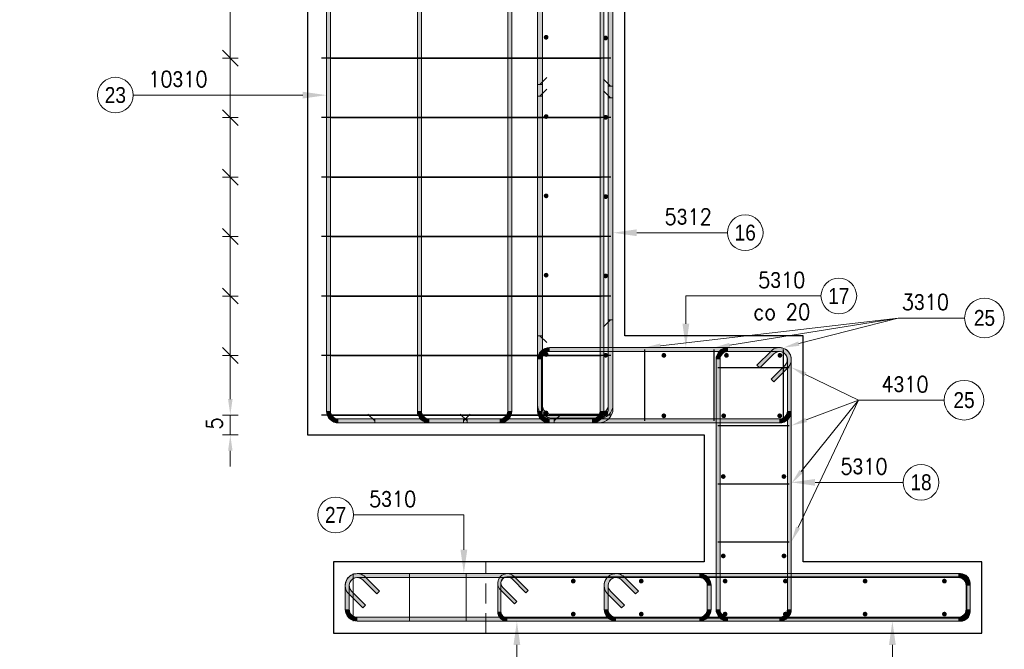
# Model space of a CAD drawing. Extents: x 72518 to 104580, y -134755 to -121361.
# Tile 32 of 47: x 91704 to 94187, y -126902 to -125314. Entities that reach past the tile are written whole.
import ezdxf

# ---------------------------------------------------------------- set-up
doc = ezdxf.new("R2010")
doc.units = 0
doc.header["$LTSCALE"] = 5
doc.header["$MEASUREMENT"] = 0
doc.linetypes.add('DASHED', pattern=[0.75, 0.5, -0.25])
for name, color, linetype, lineweight in [('AutoCAD_Structural_Detailing_deskowanie', 2, 'Continuous', 30), ('AutoCAD_Structural_Detailing_kształt pręta', 7, 'Continuous', 13), ('AutoCAD_Structural_Detailing_opis kształtu pręta', 7, 'Continuous', 13), ('AutoCAD_Structural_Detailing_opis rozkładu', 7, 'Continuous', 13), ('AutoCAD_Structural_Detailing_pręty punktowe', 7, 'Continuous', 40), ('AutoCAD_Structural_Detailing_rozkład pręta', 7, 'Continuous', 40), ('PS_DIM', 4, 'Continuous', 13), ('PS_SOLID', 7, 'Continuous', 20)]:
    doc.layers.add(name, color=color, linetype=linetype, lineweight=lineweight)
doc.styles.add('r-gil', font='GIL_____.TTF', dxfattribs={"width": 0.9})
doc.styles.add('r-simplex', font='simplex.shx', dxfattribs={"width": 0.9})

msp = doc.modelspace()

# ---------------------------------------------------------------- hatches: boundary and pattern name
at = {"layer": 'AutoCAD_Structural_Detailing_kształt pręta'}
for points in [[(92478, -123671.15), (92488, -123671.15), (92488, -126301.15), (92478, -126301.15)], [(92707.21, -123671.15), (92717.21, -123671.15), (92717.21, -126301.15), (92707.21, -126301.15)], [(92935.03, -123671.15), (92945.03, -123671.15), (92945.03, -126301.15), (92935.03, -126301.15)], [(93167.64, -123671.15), (93177.64, -123671.15), (93177.64, -126301.15), (93167.64, -126301.15)], [(93200.3, -126071.15), (93188.3, -126071.15), (93188.3, -123781.15), (93200.3, -123781.15)], [(93022.3, -126111.15), (93010.3, -126111.15), (93010.3, -123861.15), (93022.3, -123861.15)], [(93022.3, -126295.15), (93010.3, -126295.15), (93010.3, -125477.26), (93022.3, -125477.26)], [(93188.3, -125481.47), (93200.3, -125481.47), (93200.3, -126295.15), (93188.3, -126295.15)], [(93022.3, -126285.15), (93010.3, -126285.15), (93010.3, -125507.26), (93022.3, -125507.26)], [(93188.3, -125511.47), (93200.3, -125511.47), (93200.3, -126285.15), (93188.3, -126285.15)], [(93620.05, -126141.15), (93620.05, -126151.15), (93040.3, -126151.15), (93040.3, -126141.15)], [(93620.05, -126141.15), (93620.05, -126151.15), (93490.3, -126151.15), (93490.3, -126141.15)], [(93598.84, -126149.94), (93605.91, -126157.01), (93570.55, -126192.36), (93563.48, -126185.29)], [(93598.84, -126149.94), (93605.91, -126157.01), (93570.55, -126192.36), (93563.48, -126185.29)], [(93010.3, -126171.15), (93020.3, -126171.15), (93020.3, -126301.15), (93010.3, -126301.15)], [(93460.3, -126171.15), (93470.3, -126171.15), (93470.3, -126801.15), (93460.3, -126801.15)], [(93650.05, -126301.15), (93640.05, -126301.15), (93640.05, -126171.15), (93650.05, -126171.15)], [(93650.05, -126801.15), (93640.05, -126801.15), (93640.05, -126171.15), (93650.05, -126171.15)], [(93605.91, -126227.72), (93598.84, -126220.65), (93634.19, -126185.29), (93641.26, -126192.36)], [(93605.91, -126227.72), (93598.84, -126220.65), (93634.19, -126185.29), (93641.26, -126192.36)], [(92508, -126331.15), (92508, -126321.15), (92823, -126321.15), (92823, -126331.15)], [(92915.03, -126321.15), (92915.03, -126331.15), (92600.03, -126331.15), (92600.03, -126321.15)], [(92737.21, -126331.15), (92737.21, -126321.15), (93052.21, -126321.15), (93052.21, -126331.15)], [(93147.64, -126321.15), (93147.64, -126331.15), (92832.64, -126331.15), (92832.64, -126321.15)], [(93040.3, -126331.15), (93040.3, -126321.15), (93620.05, -126321.15), (93620.05, -126331.15)], [(93164.3, -126309.15), (93164.3, -126321.15), (93046.3, -126321.15), (93046.3, -126309.15)], [(93164.3, -126319.15), (93164.3, -126331.15), (93046.3, -126331.15), (93046.3, -126319.15)], [(92555.3, -126721.15), (92555.3, -126711.15), (93418.05, -126711.15), (93418.05, -126721.15)], [(92569.44, -126727.01), (92576.51, -126719.94), (92611.87, -126755.29), (92604.8, -126762.36)], [(92933.8, -126719.15), (92933.8, -126711.15), (94076.8, -126711.15), (94076.8, -126719.15)], [(92945.11, -126723.84), (92950.77, -126718.18), (92986.13, -126753.54), (92980.47, -126759.19)], [(93208.05, -126721.15), (93208.05, -126711.15), (94070.8, -126711.15), (94070.8, -126721.15)], [(93222.19, -126727.01), (93229.26, -126719.94), (93264.62, -126755.29), (93257.55, -126762.36)], [(92535.3, -126801.15), (92525.3, -126801.15), (92525.3, -126741.15), (92535.3, -126741.15)], [(92917.8, -126807.15), (92909.8, -126807.15), (92909.8, -126735.15), (92917.8, -126735.15)], [(92957.84, -126781.82), (92952.18, -126787.48), (92916.83, -126752.12), (92922.49, -126746.46)], [(93188.05, -126801.15), (93178.05, -126801.15), (93178.05, -126741.15), (93188.05, -126741.15)], [(93438.05, -126741.15), (93448.05, -126741.15), (93448.05, -126801.15), (93438.05, -126801.15)], [(94090.8, -126741.15), (94100.8, -126741.15), (94100.8, -126801.15), (94090.8, -126801.15)], [(94092.8, -126735.15), (94100.8, -126735.15), (94100.8, -126807.15), (94092.8, -126807.15)], [(92576.51, -126790.65), (92569.44, -126797.72), (92534.09, -126762.36), (92541.16, -126755.29)], [(93229.26, -126790.65), (93222.19, -126797.72), (93186.84, -126762.36), (93193.91, -126755.29)], [(93418.05, -126821.15), (93418.05, -126831.15), (92555.3, -126831.15), (92555.3, -126821.15)], [(94076.8, -126823.15), (94076.8, -126831.15), (92933.8, -126831.15), (92933.8, -126823.15)], [(94070.8, -126821.15), (94070.8, -126831.15), (93208.05, -126831.15), (93208.05, -126821.15)], [(93490.3, -126831.15), (93490.3, -126821.15), (93620.05, -126821.15), (93620.05, -126831.15)]]:
    msp.add_hatch(color=161, dxfattribs=at).paths.add_polyline_path(points, flags=0)
h = msp.add_hatch(color=161, dxfattribs=at)
edge = h.paths.add_edge_path(flags=0)
edge.add_line((93040.3, -126141.15), (93040.3, -126151.15))
edge.add_arc((93040.3, -126171.15), 20, 90, 180)
edge.add_line((93020.3, -126171.15), (93010.3, -126171.15))
edge.add_arc((93040.3, -126171.15), 30, 450, 540, ccw=False)
h = msp.add_hatch(color=161, dxfattribs=at)
edge = h.paths.add_edge_path(flags=0)
edge.add_line((93490.3, -126141.15), (93490.3, -126151.15))
edge.add_arc((93490.3, -126171.15), 20, 90, 180)
edge.add_line((93470.3, -126171.15), (93460.3, -126171.15))
edge.add_arc((93490.3, -126171.15), 30, 450, 540, ccw=False)
h = msp.add_hatch(color=161, dxfattribs=at)
edge = h.paths.add_edge_path(flags=0)
edge.add_line((93650.05, -126171.15), (93640.05, -126171.15))
edge.add_arc((93620.05, -126171.15), 20, 0, 135)
edge.add_line((93605.91, -126157.01), (93598.84, -126149.94))
edge.add_arc((93620.05, -126171.15), 30, 360, 495, ccw=False)
h = msp.add_hatch(color=161, dxfattribs=at)
edge = h.paths.add_edge_path(flags=0)
edge.add_line((93650.05, -126171.15), (93640.05, -126171.15))
edge.add_arc((93620.05, -126171.15), 20, 0, 135)
edge.add_line((93605.91, -126157.01), (93598.84, -126149.94))
edge.add_arc((93620.05, -126171.15), 30, 360, 495, ccw=False)
h = msp.add_hatch(color=161, dxfattribs=at)
edge = h.paths.add_edge_path(flags=0)
edge.add_line((93641.26, -126192.36), (93634.19, -126185.29))
edge.add_arc((93620.05, -126171.15), 20, -45, 90)
edge.add_line((93620.05, -126151.15), (93620.05, -126141.15))
edge.add_arc((93620.05, -126171.15), 30, 315, 450, ccw=False)
h = msp.add_hatch(color=161, dxfattribs=at)
edge = h.paths.add_edge_path(flags=0)
edge.add_line((93641.26, -126192.36), (93634.19, -126185.29))
edge.add_arc((93620.05, -126171.15), 20, -45, 90)
edge.add_line((93620.05, -126151.15), (93620.05, -126141.15))
edge.add_arc((93620.05, -126171.15), 30, 315, 450, ccw=False)
h = msp.add_hatch(color=161, dxfattribs=at)
edge = h.paths.add_edge_path(flags=0)
edge.add_line((92478, -126301.15), (92488, -126301.15))
edge.add_arc((92508, -126301.15), 20, 180, 270)
edge.add_line((92508, -126321.15), (92508, -126331.15))
edge.add_arc((92508, -126301.15), 30, 540, 630, ccw=False)
h = msp.add_hatch(color=161, dxfattribs=at)
edge = h.paths.add_edge_path(flags=0)
edge.add_line((92707.21, -126301.15), (92717.21, -126301.15))
edge.add_arc((92737.21, -126301.15), 20, 180, 270)
edge.add_line((92737.21, -126321.15), (92737.21, -126331.15))
edge.add_arc((92737.21, -126301.15), 30, 540, 630, ccw=False)
h = msp.add_hatch(color=161, dxfattribs=at)
edge = h.paths.add_edge_path(flags=0)
edge.add_line((92915.03, -126331.15), (92915.03, -126321.15))
edge.add_arc((92915.03, -126301.15), 20, -90, 0)
edge.add_line((92935.03, -126301.15), (92945.03, -126301.15))
edge.add_arc((92915.03, -126301.15), 30, 270, 360, ccw=False)
h = msp.add_hatch(color=161, dxfattribs=at)
edge = h.paths.add_edge_path(flags=0)
edge.add_line((93010.3, -126285.15), (93022.3, -126285.15))
edge.add_arc((93046.3, -126285.15), 24, 180, 270)
edge.add_line((93046.3, -126309.15), (93046.3, -126321.15))
edge.add_arc((93046.3, -126285.15), 36, 540, 630, ccw=False)
h = msp.add_hatch(color=161, dxfattribs=at)
edge = h.paths.add_edge_path(flags=0)
edge.add_line((93010.3, -126295.15), (93022.3, -126295.15))
edge.add_arc((93046.3, -126295.15), 24, 180, 270)
edge.add_line((93046.3, -126319.15), (93046.3, -126331.15))
edge.add_arc((93046.3, -126295.15), 36, 540, 630, ccw=False)
h = msp.add_hatch(color=161, dxfattribs=at)
edge = h.paths.add_edge_path(flags=0)
edge.add_line((93010.3, -126301.15), (93020.3, -126301.15))
edge.add_arc((93040.3, -126301.15), 20, 180, 270)
edge.add_line((93040.3, -126321.15), (93040.3, -126331.15))
edge.add_arc((93040.3, -126301.15), 30, 540, 630, ccw=False)
h = msp.add_hatch(color=161, dxfattribs=at)
edge = h.paths.add_edge_path(flags=0)
edge.add_line((93147.64, -126331.15), (93147.64, -126321.15))
edge.add_arc((93147.64, -126301.15), 20, -90, 0)
edge.add_line((93167.64, -126301.15), (93177.64, -126301.15))
edge.add_arc((93147.64, -126301.15), 30, 270, 360, ccw=False)
h = msp.add_hatch(color=161, dxfattribs=at)
edge = h.paths.add_edge_path(flags=0)
edge.add_line((93164.3, -126321.15), (93164.3, -126309.15))
edge.add_arc((93164.3, -126285.15), 24, -90, 0)
edge.add_line((93188.3, -126285.15), (93200.3, -126285.15))
edge.add_arc((93164.3, -126285.15), 36, 270, 360, ccw=False)
h = msp.add_hatch(color=161, dxfattribs=at)
edge = h.paths.add_edge_path(flags=0)
edge.add_line((93164.3, -126331.15), (93164.3, -126319.15))
edge.add_arc((93164.3, -126295.15), 24, -90, 0)
edge.add_line((93188.3, -126295.15), (93200.3, -126295.15))
edge.add_arc((93164.3, -126295.15), 36, 270, 360, ccw=False)
h = msp.add_hatch(color=161, dxfattribs=at)
edge = h.paths.add_edge_path(flags=0)
edge.add_line((93620.05, -126331.15), (93620.05, -126321.15))
edge.add_arc((93620.05, -126301.15), 20, -90, 0)
edge.add_line((93640.05, -126301.15), (93650.05, -126301.15))
edge.add_arc((93620.05, -126301.15), 30, 270, 360, ccw=False)
h = msp.add_hatch(color=161, dxfattribs=at)
edge = h.paths.add_edge_path(flags=0)
edge.add_line((92555.3, -126711.15), (92555.3, -126721.15))
edge.add_arc((92555.3, -126741.15), 20, 90, 225)
edge.add_line((92541.16, -126755.29), (92534.09, -126762.36))
edge.add_arc((92555.3, -126741.15), 30, 450, 585, ccw=False)
h = msp.add_hatch(color=161, dxfattribs=at)
edge = h.paths.add_edge_path(flags=0)
edge.add_line((92576.51, -126719.94), (92569.44, -126727.01))
edge.add_arc((92555.3, -126741.15), 20, 45, 180)
edge.add_line((92535.3, -126741.15), (92525.3, -126741.15))
edge.add_arc((92555.3, -126741.15), 30, 405, 540, ccw=False)
h = msp.add_hatch(color=161, dxfattribs=at)
edge = h.paths.add_edge_path(flags=0)
edge.add_line((92933.8, -126711.15), (92933.8, -126719.15))
edge.add_arc((92933.8, -126735.15), 16, 90, 225)
edge.add_line((92922.49, -126746.46), (92916.83, -126752.12))
edge.add_arc((92933.8, -126735.15), 24, 450, 585, ccw=False)
h = msp.add_hatch(color=161, dxfattribs=at)
edge = h.paths.add_edge_path(flags=0)
edge.add_line((92950.77, -126718.18), (92945.11, -126723.84))
edge.add_arc((92933.8, -126735.15), 16, 45, 180)
edge.add_line((92917.8, -126735.15), (92909.8, -126735.15))
edge.add_arc((92933.8, -126735.15), 24, 405, 540, ccw=False)
h = msp.add_hatch(color=161, dxfattribs=at)
edge = h.paths.add_edge_path(flags=0)
edge.add_line((93208.05, -126711.15), (93208.05, -126721.15))
edge.add_arc((93208.05, -126741.15), 20, 90, 225)
edge.add_line((93193.91, -126755.29), (93186.84, -126762.36))
edge.add_arc((93208.05, -126741.15), 30, 450, 585, ccw=False)
h = msp.add_hatch(color=161, dxfattribs=at)
edge = h.paths.add_edge_path(flags=0)
edge.add_line((93229.26, -126719.94), (93222.19, -126727.01))
edge.add_arc((93208.05, -126741.15), 20, 45, 180)
edge.add_line((93188.05, -126741.15), (93178.05, -126741.15))
edge.add_arc((93208.05, -126741.15), 30, 405, 540, ccw=False)
h = msp.add_hatch(color=161, dxfattribs=at)
edge = h.paths.add_edge_path(flags=0)
edge.add_line((93448.05, -126741.15), (93438.05, -126741.15))
edge.add_arc((93418.05, -126741.15), 20, 0, 90)
edge.add_line((93418.05, -126721.15), (93418.05, -126711.15))
edge.add_arc((93418.05, -126741.15), 30, 360, 450, ccw=False)
h = msp.add_hatch(color=161, dxfattribs=at)
edge = h.paths.add_edge_path(flags=0)
edge.add_line((94100.8, -126741.15), (94090.8, -126741.15))
edge.add_arc((94070.8, -126741.15), 20, 0, 90)
edge.add_line((94070.8, -126721.15), (94070.8, -126711.15))
edge.add_arc((94070.8, -126741.15), 30, 360, 450, ccw=False)
h = msp.add_hatch(color=161, dxfattribs=at)
edge = h.paths.add_edge_path(flags=0)
edge.add_line((94100.8, -126735.15), (94092.8, -126735.15))
edge.add_arc((94076.8, -126735.15), 16, 0, 90)
edge.add_line((94076.8, -126719.15), (94076.8, -126711.15))
edge.add_arc((94076.8, -126735.15), 24, 360, 450, ccw=False)
h = msp.add_hatch(color=161, dxfattribs=at)
edge = h.paths.add_edge_path(flags=0)
edge.add_line((92525.3, -126801.15), (92535.3, -126801.15))
edge.add_arc((92555.3, -126801.15), 20, 180, 270)
edge.add_line((92555.3, -126821.15), (92555.3, -126831.15))
edge.add_arc((92555.3, -126801.15), 30, 540, 630, ccw=False)
h = msp.add_hatch(color=161, dxfattribs=at)
edge = h.paths.add_edge_path(flags=0)
edge.add_line((92909.8, -126807.15), (92917.8, -126807.15))
edge.add_arc((92933.8, -126807.15), 16, -180, -90)
edge.add_line((92933.8, -126823.15), (92933.8, -126831.15))
edge.add_arc((92933.8, -126807.15), 24, 540, 630, ccw=False)
h = msp.add_hatch(color=161, dxfattribs=at)
edge = h.paths.add_edge_path(flags=0)
edge.add_line((93178.05, -126801.15), (93188.05, -126801.15))
edge.add_arc((93208.05, -126801.15), 20, 180, 270)
edge.add_line((93208.05, -126821.15), (93208.05, -126831.15))
edge.add_arc((93208.05, -126801.15), 30, 540, 630, ccw=False)
h = msp.add_hatch(color=161, dxfattribs=at)
edge = h.paths.add_edge_path(flags=0)
edge.add_line((93418.05, -126831.15), (93418.05, -126821.15))
edge.add_arc((93418.05, -126801.15), 20, -90, 0)
edge.add_line((93438.05, -126801.15), (93448.05, -126801.15))
edge.add_arc((93418.05, -126801.15), 30, 270, 360, ccw=False)
h = msp.add_hatch(color=161, dxfattribs=at)
edge = h.paths.add_edge_path(flags=0)
edge.add_line((93460.3, -126801.15), (93470.3, -126801.15))
edge.add_arc((93490.3, -126801.15), 20, 180, 270)
edge.add_line((93490.3, -126821.15), (93490.3, -126831.15))
edge.add_arc((93490.3, -126801.15), 30, 540, 630, ccw=False)
h = msp.add_hatch(color=161, dxfattribs=at)
edge = h.paths.add_edge_path(flags=0)
edge.add_line((93620.05, -126831.15), (93620.05, -126821.15))
edge.add_arc((93620.05, -126801.15), 20, -90, 0)
edge.add_line((93640.05, -126801.15), (93650.05, -126801.15))
edge.add_arc((93620.05, -126801.15), 30, 270, 360, ccw=False)
h = msp.add_hatch(color=161, dxfattribs=at)
edge = h.paths.add_edge_path(flags=0)
edge.add_line((94070.8, -126831.15), (94070.8, -126821.15))
edge.add_arc((94070.8, -126801.15), 20, -90, 0)
edge.add_line((94090.8, -126801.15), (94100.8, -126801.15))
edge.add_arc((94070.8, -126801.15), 30, 270, 360, ccw=False)
h = msp.add_hatch(color=161, dxfattribs=at)
edge = h.paths.add_edge_path(flags=0)
edge.add_line((94076.8, -126831.15), (94076.8, -126823.15))
edge.add_arc((94076.8, -126807.15), 16, -90, 0)
edge.add_line((94092.8, -126807.15), (94100.8, -126807.15))
edge.add_arc((94076.8, -126807.15), 24, 270, 360, ccw=False)
at = {"layer": 'AutoCAD_Structural_Detailing_opis kształtu pręta'}
for points in [[(92478, -125504.45), (92418, -125495.9), (92418, -125513.01)], [(93200.3, -125851.44), (93260.3, -125859.99), (93260.3, -125842.89)], [(93384.1, -126141.15), (93392.65, -126081.15), (93375.55, -126081.15)], [(93650.05, -126481.04), (93710.05, -126489.59), (93710.05, -126472.49)], [(92824.32, -126711.15), (92832.88, -126651.15), (92815.77, -126651.15)], [(92958.03, -126831.15), (92949.48, -126891.15), (92966.58, -126891.15)], [(93904.91, -126831.15), (93896.36, -126891.15), (93913.46, -126891.15)]]:
    msp.add_hatch(color=8, dxfattribs=at).paths.add_polyline_path(points, flags=0)
at = {"layer": 'AutoCAD_Structural_Detailing_opis rozkładu'}
for points in [[(93630.05, -126141.15), (93670.21, -126136.69), (93667.36, -126125.65)], [(93280.3, -126141.15), (93320.69, -126142.18), (93319.37, -126130.85)], [(93455.17, -126141.15), (93495.57, -126140.44), (93493.76, -126129.18)], [(93650.05, -126191.15), (93683.48, -126213.85), (93688.49, -126203.6)], [(92235.4, -126311.15), (92241.1, -126271.15), (92229.7, -126271.15)], [(93650.05, -126337.82), (93689.48, -126328.98), (93685.44, -126318.31)], [(92235.4, -126361.15), (92229.7, -126401.15), (92241.1, -126401.15)], [(93650.05, -126484.48), (93679.53, -126456.85), (93670.63, -126449.71)], [(93650.05, -126631.15), (93672.3, -126597.43), (93662, -126592.55)]]:
    msp.add_hatch(color=8, dxfattribs=at).paths.add_polyline_path(points, flags=0)
at = {"layer": 'AutoCAD_Structural_Detailing_pręty punktowe'}
h = msp.add_hatch(color=1, dxfattribs=at)
edge = h.paths.add_edge_path(flags=0)
edge.add_arc((93031.77, -125358.53), 6, 0, 360, ccw=False)
h = msp.add_hatch(color=1, dxfattribs=at)
edge = h.paths.add_edge_path(flags=0)
edge.add_arc((93181.97, -125360.4), 6, 0, 360, ccw=False)
h = msp.add_hatch(color=1, dxfattribs=at)
edge = h.paths.add_edge_path(flags=0)
edge.add_arc((93031.77, -125558.53), 6, 0, 360, ccw=False)
h = msp.add_hatch(color=1, dxfattribs=at)
edge = h.paths.add_edge_path(flags=0)
edge.add_arc((93181.97, -125560.4), 6, 0, 360, ccw=False)
h = msp.add_hatch(color=1, dxfattribs=at)
edge = h.paths.add_edge_path(flags=0)
edge.add_arc((93031.77, -125758.53), 6, 0, 360, ccw=False)
h = msp.add_hatch(color=1, dxfattribs=at)
edge = h.paths.add_edge_path(flags=0)
edge.add_arc((93181.97, -125760.4), 6, 0, 360, ccw=False)
h = msp.add_hatch(color=1, dxfattribs=at)
edge = h.paths.add_edge_path(flags=0)
edge.add_arc((93031.77, -125958.53), 6, 0, 360, ccw=False)
h = msp.add_hatch(color=1, dxfattribs=at)
edge = h.paths.add_edge_path(flags=0)
edge.add_arc((93181.97, -125960.4), 6, 0, 360, ccw=False)
h = msp.add_hatch(color=1, dxfattribs=at)
edge = h.paths.add_edge_path(flags=0)
edge.add_arc((93031.77, -126158.53), 6, 0, 360, ccw=False)
h = msp.add_hatch(color=1, dxfattribs=at)
edge = h.paths.add_edge_path(flags=0)
edge.add_arc((93181.97, -126160.4), 6, 0, 360, ccw=False)
h = msp.add_hatch(color=1, dxfattribs=at)
edge = h.paths.add_edge_path(flags=0)
edge.add_arc((93328.62, -126160.73), 6, 0, 360, ccw=False)
h = msp.add_hatch(color=1, dxfattribs=at)
edge = h.paths.add_edge_path(flags=0)
edge.add_arc((93486.52, -126160.73), 6, 0, 360, ccw=False)
h = msp.add_hatch(color=1, dxfattribs=at)
edge = h.paths.add_edge_path(flags=0)
edge.add_arc((93621.26, -126160.73), 6, 0, 360, ccw=False)
h = msp.add_hatch(color=1, dxfattribs=at)
edge = h.paths.add_edge_path(flags=0)
edge.add_arc((93031.77, -126306.12), 6, 0, 360, ccw=False)
h = msp.add_hatch(color=1, dxfattribs=at)
edge = h.paths.add_edge_path(flags=0)
edge.add_arc((93181.97, -126306.12), 6, 0, 360, ccw=False)
h = msp.add_hatch(color=1, dxfattribs=at)
edge = h.paths.add_edge_path(flags=0)
edge.add_arc((93328.62, -126313.15), 6, 0, 360, ccw=False)
h = msp.add_hatch(color=1, dxfattribs=at)
edge = h.paths.add_edge_path(flags=0)
edge.add_arc((93479.56, -126313.15), 6, 0, 360, ccw=False)
h = msp.add_hatch(color=1, dxfattribs=at)
edge = h.paths.add_edge_path(flags=0)
edge.add_arc((93620.85, -126313.15), 6, 0, 360, ccw=False)
h = msp.add_hatch(color=1, dxfattribs=at)
edge = h.paths.add_edge_path(flags=0)
edge.add_arc((93478.41, -126466.25), 6, 0, 360, ccw=False)
h = msp.add_hatch(color=1, dxfattribs=at)
edge = h.paths.add_edge_path(flags=0)
edge.add_arc((93631.3, -126466.25), 6, 0, 360, ccw=False)
h = msp.add_hatch(color=1, dxfattribs=at)
edge = h.paths.add_edge_path(flags=0)
edge.add_arc((93478.41, -126666.55), 6, 0, 360, ccw=False)
h = msp.add_hatch(color=1, dxfattribs=at)
edge = h.paths.add_edge_path(flags=0)
edge.add_arc((93631.61, -126666.55), 6, 0, 360, ccw=False)
h = msp.add_hatch(color=1, dxfattribs=at)
edge = h.paths.add_edge_path(flags=0)
edge.add_arc((93100.19, -126729.99), 6, 0, 360, ccw=False)
h = msp.add_hatch(color=1, dxfattribs=at)
edge = h.paths.add_edge_path(flags=0)
edge.add_arc((93271.6, -126729.99), 6, 0, 360, ccw=False)
h = msp.add_hatch(color=1, dxfattribs=at)
edge = h.paths.add_edge_path(flags=0)
edge.add_arc((93483.11, -126729.99), 6, 0, 360, ccw=False)
h = msp.add_hatch(color=1, dxfattribs=at)
edge = h.paths.add_edge_path(flags=0)
edge.add_arc((93635.07, -126729.99), 6, 0, 360, ccw=False)
h = msp.add_hatch(color=1, dxfattribs=at)
edge = h.paths.add_edge_path(flags=0)
edge.add_arc((93836.1, -126729.99), 6, 0, 360, ccw=False)
h = msp.add_hatch(color=1, dxfattribs=at)
edge = h.paths.add_edge_path(flags=0)
edge.add_arc((94036.1, -126729.99), 6, 0, 360, ccw=False)
h = msp.add_hatch(color=1, dxfattribs=at)
edge = h.paths.add_edge_path(flags=0)
edge.add_arc((93100.19, -126813.27), 6, 0, 360, ccw=False)
h = msp.add_hatch(color=1, dxfattribs=at)
edge = h.paths.add_edge_path(flags=0)
edge.add_arc((93271.6, -126813.27), 6, 0, 360, ccw=False)
h = msp.add_hatch(color=1, dxfattribs=at)
edge = h.paths.add_edge_path(flags=0)
edge.add_arc((93483.11, -126813.27), 6, 0, 360, ccw=False)
h = msp.add_hatch(color=1, dxfattribs=at)
edge = h.paths.add_edge_path(flags=0)
edge.add_arc((93635.07, -126813.27), 6, 0, 360, ccw=False)
h = msp.add_hatch(color=1, dxfattribs=at)
edge = h.paths.add_edge_path(flags=0)
edge.add_arc((93836.1, -126813.27), 6, 0, 360, ccw=False)
h = msp.add_hatch(color=1, dxfattribs=at)
edge = h.paths.add_edge_path(flags=0)
edge.add_arc((94036.1, -126813.27), 6, 0, 360, ccw=False)

# ---------------------------------------------------------------- linework, layer by layer
at = {"layer": 'AutoCAD_Structural_Detailing_deskowanie'}
msp.add_lwpolyline([(90430.3, -123861.15), (92430.3, -123861.15), (92430.3, -126361.15), (93430.3, -126361.15), (93430.3, -126681.15), (92495.3, -126681.15), (92495.3, -126861.15), (94130.8, -126861.15), (94130.8, -126681.15), (93679.8, -126681.15), (93679.8, -126111.15), (93230.3, -126111.15), (93230.3, -123611.15), (89630.3, -123611.15)], dxfattribs=at)
at = {"layer": 'AutoCAD_Structural_Detailing_kształt pręta', "color": 161}
for p, q in [((92478, -123671.15), (92478, -126301.15)), ((92488, -123671.15), (92488, -126301.15)), ((92707.21, -123671.15), (92707.21, -126301.15)), ((92717.21, -123671.15), (92717.21, -126301.15)), ((92935.03, -123671.15), (92935.03, -126301.15)), ((92945.03, -123671.15), (92945.03, -126301.15)), ((93167.64, -123671.15), (93167.64, -126301.15)), ((93177.64, -123671.15), (93177.64, -126301.15)), ((93188.3, -126071.15), (93188.3, -123781.15)), ((93200.3, -126071.15), (93200.3, -123781.15)), ((93010.3, -126111.15), (93010.3, -123861.15)), ((93022.3, -126111.15), (93022.3, -123861.15)), ((93010.3, -126295.15), (93010.3, -125477.26)), ((93010.3, -125477.26), (93022.3, -125477.26)), ((93022.3, -126295.15), (93022.3, -125477.26)), ((93188.3, -125481.47), (93188.3, -126295.15)), ((93200.3, -125481.47), (93188.3, -125481.47)), ((93200.3, -125481.47), (93200.3, -126295.15)), ((93010.3, -126285.15), (93010.3, -125507.26)), ((93010.3, -125507.26), (93022.3, -125507.26)), ((93022.3, -126285.15), (93022.3, -125507.26)), ((93188.3, -125511.47), (93188.3, -126285.15)), ((93200.3, -125511.47), (93188.3, -125511.47)), ((93200.3, -125511.47), (93200.3, -126285.15)), ((93188.3, -126071.15), (93200.3, -126071.15)), ((93010.3, -126111.15), (93022.3, -126111.15)), ((93620.05, -126141.15), (93040.3, -126141.15)), ((93620.05, -126151.15), (93040.3, -126151.15)), ((93620.05, -126141.15), (93490.3, -126141.15)), ((93620.05, -126151.15), (93490.3, -126151.15)), ((93598.84, -126149.94), (93563.48, -126185.29)), ((93598.84, -126149.94), (93563.48, -126185.29)), ((93010.3, -126171.15), (93010.3, -126301.15)), ((93020.3, -126171.15), (93020.3, -126301.15)), ((93460.3, -126171.15), (93460.3, -126801.15)), ((93470.3, -126171.15), (93470.3, -126801.15)), ((93605.91, -126157.01), (93570.55, -126192.36)), ((93605.91, -126157.01), (93570.55, -126192.36)), ((93640.05, -126301.15), (93640.05, -126171.15)), ((93640.05, -126801.15), (93640.05, -126171.15)), ((93650.05, -126301.15), (93650.05, -126171.15)), ((93650.05, -126801.15), (93650.05, -126171.15)), ((93570.55, -126192.36), (93563.48, -126185.29)), ((93570.55, -126192.36), (93563.48, -126185.29)), ((93598.84, -126220.65), (93634.19, -126185.29)), ((93598.84, -126220.65), (93634.19, -126185.29)), ((93605.91, -126227.72), (93641.26, -126192.36)), ((93605.91, -126227.72), (93641.26, -126192.36)), ((93598.84, -126220.65), (93605.91, -126227.72)), ((93598.84, -126220.65), (93605.91, -126227.72)), ((92508, -126321.15), (92823, -126321.15)), ((92915.03, -126321.15), (92600.03, -126321.15)), ((92600.03, -126331.15), (92600.03, -126321.15)), ((92737.21, -126321.15), (93052.21, -126321.15)), ((92823, -126321.15), (92823, -126331.15)), ((93147.64, -126321.15), (92832.64, -126321.15)), ((92832.64, -126331.15), (92832.64, -126321.15)), ((93040.3, -126321.15), (93620.05, -126321.15)), ((93164.3, -126309.15), (93046.3, -126309.15)), ((93164.3, -126319.15), (93046.3, -126319.15)), ((93164.3, -126321.15), (93046.3, -126321.15)), ((93052.21, -126321.15), (93052.21, -126331.15)), ((92508, -126331.15), (92823, -126331.15)), ((92915.03, -126331.15), (92600.03, -126331.15)), ((92737.21, -126331.15), (93052.21, -126331.15)), ((93147.64, -126331.15), (92832.64, -126331.15)), ((93040.3, -126331.15), (93620.05, -126331.15)), ((93164.3, -126331.15), (93046.3, -126331.15)), ((92555.3, -126711.15), (93418.05, -126711.15)), ((92555.3, -126721.15), (93418.05, -126721.15)), ((92576.51, -126719.94), (92611.87, -126755.29)), ((92933.8, -126711.15), (94076.8, -126711.15)), ((92933.8, -126719.15), (94076.8, -126719.15)), ((92945.11, -126723.84), (92980.47, -126759.19)), ((92950.77, -126718.18), (92986.13, -126753.54)), ((93208.05, -126711.15), (94070.8, -126711.15)), ((93208.05, -126721.15), (94070.8, -126721.15)), ((93229.26, -126719.94), (93264.62, -126755.29)), ((92525.3, -126801.15), (92525.3, -126741.15)), ((92535.3, -126801.15), (92535.3, -126741.15)), ((92569.44, -126727.01), (92604.8, -126762.36)), ((92909.8, -126807.15), (92909.8, -126735.15)), ((92917.8, -126807.15), (92917.8, -126735.15)), ((92957.84, -126781.82), (92922.49, -126746.46)), ((93178.05, -126801.15), (93178.05, -126741.15)), ((93188.05, -126801.15), (93188.05, -126741.15)), ((93222.19, -126727.01), (93257.55, -126762.36)), ((93438.05, -126741.15), (93438.05, -126801.15)), ((93448.05, -126741.15), (93448.05, -126801.15)), ((94090.8, -126741.15), (94090.8, -126801.15)), ((94092.8, -126735.15), (94092.8, -126807.15)), ((94100.8, -126735.15), (94100.8, -126807.15)), ((94100.8, -126741.15), (94100.8, -126801.15)), ((92569.44, -126797.72), (92534.09, -126762.36)), ((92576.51, -126790.65), (92541.16, -126755.29)), ((92611.87, -126755.29), (92604.8, -126762.36)), ((92952.18, -126787.48), (92916.83, -126752.12)), ((92986.13, -126753.54), (92980.47, -126759.19)), ((93222.19, -126797.72), (93186.84, -126762.36)), ((93229.26, -126790.65), (93193.91, -126755.29)), ((93264.62, -126755.29), (93257.55, -126762.36)), ((92569.44, -126797.72), (92576.51, -126790.65)), ((92952.18, -126787.48), (92957.84, -126781.82)), ((93222.19, -126797.72), (93229.26, -126790.65)), ((93418.05, -126821.15), (92555.3, -126821.15)), ((94076.8, -126823.15), (92933.8, -126823.15)), ((94070.8, -126821.15), (93208.05, -126821.15)), ((93490.3, -126821.15), (93620.05, -126821.15)), ((93418.05, -126831.15), (92555.3, -126831.15)), ((94076.8, -126831.15), (92933.8, -126831.15)), ((94070.8, -126831.15), (93208.05, -126831.15)), ((93490.3, -126831.15), (93620.05, -126831.15))]:
    msp.add_line(p, q, dxfattribs=at)
at = {"layer": 'AutoCAD_Structural_Detailing_kształt pręta', "color": 1, "lineweight": 0}
for p, q in [((93016.3, -125477.26), (93033.8, -125459.76)), ((93194.3, -125481.47), (93176.8, -125463.97)), ((93016.3, -125507.26), (93033.8, -125489.76)), ((93194.3, -125511.47), (93176.8, -125493.97)), ((93194.3, -126071.15), (93176.8, -126088.65)), ((93016.3, -126111.15), (93033.8, -126128.65)), ((92600.03, -126326.15), (92582.53, -126308.65)), ((92832.64, -126326.15), (92815.14, -126308.65)), ((92823, -126326.15), (92840.5, -126308.65)), ((93052.21, -126326.15), (93069.71, -126308.65))]:
    msp.add_line(p, q, dxfattribs=at)
at = {"layer": 'AutoCAD_Structural_Detailing_kształt pręta', "color": 161}
for centre, radius, start, end in [((93040.3, -126171.15), 30, 90, 180), ((93040.3, -126171.15), 20, 90, 180), ((93490.3, -126171.15), 30, 90, 180), ((93490.3, -126171.15), 20, 90, 180), ((93620.05, -126171.15), 30, 360, 135), ((93620.05, -126171.15), 30, 360, 135), ((93620.05, -126171.15), 20, 0, 135), ((93620.05, -126171.15), 20, 360, 135), ((93620.05, -126171.15), 30, 315, 90), ((93620.05, -126171.15), 30, 315, 90), ((93620.05, -126171.15), 20, 315, 90), ((93620.05, -126171.15), 20, 315, 90), ((92508, -126301.15), 30, 180, 270), ((92508, -126301.15), 20, 180, 270), ((92737.21, -126301.15), 30, 180, 270), ((92737.21, -126301.15), 20, 180, 270), ((92915.03, -126301.15), 20, 270, 360), ((92915.03, -126301.15), 30, 270, 0), ((93046.3, -126285.15), 36, 180, 270), ((93046.3, -126295.15), 36, 180, 270), ((93040.3, -126301.15), 30, 180, 270), ((93040.3, -126301.15), 20, 180, 270), ((93046.3, -126285.15), 24, 180, 270), ((93046.3, -126295.15), 24, 180, 270), ((93147.64, -126301.15), 20, 270, 360), ((93147.64, -126301.15), 30, 270, 0), ((93164.3, -126285.15), 24, 270, 360), ((93164.3, -126285.15), 36, 270, 360), ((93164.3, -126295.15), 24, 270, 0), ((93164.3, -126295.15), 36, 270, 360), ((93620.05, -126301.15), 20, 270, 360), ((93620.05, -126301.15), 30, 270, 360), ((92555.3, -126741.15), 30, 90, 225), ((92555.3, -126741.15), 30, 45, 180), ((92555.3, -126741.15), 20, 90, 225), ((92555.3, -126741.15), 20, 45, 180), ((92933.8, -126735.15), 24, 90, 225), ((92933.8, -126735.15), 24, 45, 180), ((92933.8, -126735.15), 16, 90, 225), ((92933.8, -126735.15), 16, 45, 180), ((93208.05, -126741.15), 30, 90, 225), ((93208.05, -126741.15), 30, 45, 180), ((93208.05, -126741.15), 20, 90, 225), ((93208.05, -126741.15), 20, 45, 180), ((93418.05, -126741.15), 30, 360, 90), ((93418.05, -126741.15), 20, 360, 90), ((94070.8, -126741.15), 30, 360, 90), ((94070.8, -126741.15), 20, 360, 90), ((94076.8, -126735.15), 24, 0, 90), ((94076.8, -126735.15), 16, 0, 90), ((92555.3, -126801.15), 30, 180, 270), ((92555.3, -126801.15), 20, 180, 270), ((92933.8, -126807.15), 24, 180, 270), ((92933.8, -126807.15), 16, 180, 270), ((93208.05, -126801.15), 30, 180, 270), ((93208.05, -126801.15), 20, 180, 270), ((93418.05, -126801.15), 20, 270, 360), ((93418.05, -126801.15), 30, 270, 360), ((93490.3, -126801.15), 30, 180, 270), ((93490.3, -126801.15), 20, 180, 270), ((93620.05, -126801.15), 20, 270, 360), ((93620.05, -126801.15), 30, 270, 360), ((94070.8, -126801.15), 20, 270, 360), ((94070.8, -126801.15), 30, 270, 360), ((94076.8, -126807.15), 16, 270, 360), ((94076.8, -126807.15), 24, 270, 0)]:
    msp.add_arc(centre, radius, start, end, dxfattribs=at)
at = {"layer": 'AutoCAD_Structural_Detailing_opis kształtu pręta', "color": 8}
for p, q in [((91990.49, -125504.45), (92418, -125504.45)), ((93488.81, -125851.44), (93260.3, -125851.44)), ((93384.1, -126010.95), (93384.1, -126081.15)), ((93384.1, -126010.95), (93724.87, -126010.95)), ((93932.14, -126481.04), (93710.05, -126481.04)), ((92824.32, -126563.12), (92545.86, -126563.12)), ((92824.32, -126563.12), (92824.32, -126651.15)), ((92958.03, -127023.7), (92958.03, -126891.15)), ((93904.91, -126982.93), (93904.91, -126891.15))]:
    msp.add_line(p, q, dxfattribs=at)
at = {"layer": 'AutoCAD_Structural_Detailing_opis kształtu pręta', "color": 8, "lineweight": 18}
for centre in [(91945.49, -125504.45), (93533.81, -125851.44), (93769.87, -126010.95), (93977.14, -126481.04), (92500.86, -126563.12)]:
    msp.add_circle(centre, 45, dxfattribs=at)
at = {"layer": 'AutoCAD_Structural_Detailing_opis rozkładu', "color": 8}
for p, q in [((92235.4, -125261.15), (92235.4, -125411.15)), ((92215.4, -125411.15), (92255.4, -125411.15)), ((92235.4, -125411.15), (92235.4, -125561.15)), ((92215.4, -125561.15), (92255.4, -125561.15)), ((92235.4, -125561.15), (92235.4, -125711.15)), ((92215.4, -125711.15), (92255.4, -125711.15)), ((92235.4, -125711.15), (92235.4, -125861.15)), ((92215.4, -125861.15), (92255.4, -125861.15)), ((92235.4, -125861.15), (92235.4, -126011.15)), ((92215.4, -126011.15), (92255.4, -126011.15)), ((92235.4, -126011.15), (92235.4, -126161.15)), ((93919.65, -126066.54), (93320.03, -126136.51)), ((93919.65, -126066.54), (93494.67, -126134.81)), ((93919.65, -126066.54), (93668.78, -126131.17)), ((93919.65, -126066.54), (94087.14, -126066.54)), ((92215.4, -126161.15), (92255.4, -126161.15)), ((92235.4, -126161.15), (92235.4, -126271.15)), ((93819.05, -126273.79), (93685.98, -126208.72)), ((93819.05, -126273.79), (93667.15, -126594.99)), ((93819.05, -126273.79), (93675.08, -126453.28)), ((93819.05, -126273.79), (93687.46, -126323.65)), ((93819.05, -126273.79), (94035.62, -126273.79)), ((92215.4, -126311.15), (92255.4, -126311.15)), ((92235.4, -126311.15), (92235.4, -126361.15)), ((92255.4, -126361.15), (92215.4, -126361.15)), ((92235.4, -126441.15), (92235.4, -126401.15))]:
    msp.add_line(p, q, dxfattribs=at)
at = {"layer": 'AutoCAD_Structural_Detailing_opis rozkładu', "color": 8, "lineweight": -2}
for p, q in [((92215.4, -125391.15), (92255.4, -125431.15)), ((92215.4, -125541.15), (92255.4, -125581.15)), ((92215.4, -125691.15), (92255.4, -125731.15)), ((92215.4, -125841.15), (92255.4, -125881.15)), ((92215.4, -125991.15), (92255.4, -126031.15)), ((92215.4, -126141.15), (92255.4, -126181.15))]:
    msp.add_line(p, q, dxfattribs=at)
at = {"layer": 'AutoCAD_Structural_Detailing_opis rozkładu', "color": 8, "lineweight": 18}
for centre in [(94137.14, -126066.54), (94085.62, -126273.79)]:
    msp.add_circle(centre, 50, dxfattribs=at)
at = {"layer": 'AutoCAD_Structural_Detailing_rozkład pręta', "color": 31, "linetype": 'ByBlock', "lineweight": 25}
for p, q in [((92490.3, -125411.15), (92465.3, -125411.15)), ((92490.3, -125411.15), (92465.3, -125411.15)), ((92507.98, -125411.15), (92465.3, -125411.15)), ((92507.98, -125411.15), (92472.62, -125411.15)), ((92490.3, -125411.15), (93170.3, -125411.15)), ((93170.3, -125411.15), (92490.3, -125411.15)), ((92507.98, -125411.15), (92543.33, -125411.15)), ((93195.3, -125411.15), (93170.3, -125411.15)), ((93195.3, -125411.15), (93170.3, -125411.15)), ((92490.3, -125561.15), (92465.3, -125561.15)), ((92490.3, -125561.15), (92465.3, -125561.15)), ((92507.98, -125561.15), (92465.3, -125561.15)), ((92507.98, -125561.15), (92472.62, -125561.15)), ((92490.3, -125561.15), (93170.3, -125561.15)), ((93170.3, -125561.15), (92490.3, -125561.15)), ((92507.98, -125561.15), (92543.33, -125561.15)), ((93195.3, -125561.15), (93170.3, -125561.15)), ((93195.3, -125561.15), (93170.3, -125561.15)), ((92490.3, -125711.15), (92465.3, -125711.15)), ((92490.3, -125711.15), (92465.3, -125711.15)), ((92507.98, -125711.15), (92465.3, -125711.15)), ((92507.98, -125711.15), (92472.62, -125711.15)), ((92490.3, -125711.15), (93170.3, -125711.15)), ((93170.3, -125711.15), (92490.3, -125711.15)), ((92507.98, -125711.15), (92543.33, -125711.15)), ((93195.3, -125711.15), (93170.3, -125711.15)), ((93195.3, -125711.15), (93170.3, -125711.15)), ((92490.3, -125861.15), (92465.3, -125861.15)), ((92490.3, -125861.15), (92465.3, -125861.15)), ((92507.98, -125861.15), (92465.3, -125861.15)), ((92507.98, -125861.15), (92472.62, -125861.15)), ((92490.3, -125861.15), (93170.3, -125861.15)), ((93170.3, -125861.15), (92490.3, -125861.15)), ((92507.98, -125861.15), (92543.33, -125861.15)), ((93195.3, -125861.15), (93170.3, -125861.15)), ((93195.3, -125861.15), (93170.3, -125861.15)), ((92490.3, -126011.15), (92465.3, -126011.15)), ((92490.3, -126011.15), (92465.3, -126011.15)), ((92507.98, -126011.15), (92465.3, -126011.15)), ((92507.98, -126011.15), (92472.62, -126011.15)), ((92490.3, -126011.15), (93170.3, -126011.15)), ((93170.3, -126011.15), (92490.3, -126011.15)), ((92507.98, -126011.15), (92543.33, -126011.15)), ((93195.3, -126011.15), (93170.3, -126011.15)), ((93195.3, -126011.15), (93170.3, -126011.15)), ((93280.3, -126171.15), (93280.3, -126146.15)), ((93455.17, -126171.15), (93455.17, -126146.15)), ((93630.05, -126171.15), (93630.05, -126146.15)), ((92490.3, -126161.15), (92465.3, -126161.15)), ((92490.3, -126161.15), (92465.3, -126161.15)), ((92507.98, -126161.15), (92465.3, -126161.15)), ((92507.98, -126161.15), (92472.62, -126161.15)), ((92490.3, -126161.15), (93170.3, -126161.15)), ((93170.3, -126161.15), (92490.3, -126161.15)), ((92507.98, -126161.15), (92543.33, -126161.15)), ((93195.3, -126161.15), (93170.3, -126161.15)), ((93195.3, -126161.15), (93170.3, -126161.15)), ((93280.3, -126301.15), (93280.3, -126171.15)), ((93455.17, -126301.15), (93455.17, -126171.15)), ((93630.05, -126301.15), (93630.05, -126171.15)), ((93465.05, -126191.15), (93490.05, -126191.15)), ((93490.05, -126191.15), (93620.05, -126191.15)), ((93620.05, -126191.15), (93645.05, -126191.15)), ((93280.3, -126326.15), (93280.3, -126301.15)), ((93455.17, -126326.15), (93455.17, -126301.15)), ((93630.05, -126326.15), (93630.05, -126301.15)), ((92490.3, -126311.15), (92465.3, -126311.15)), ((92490.3, -126311.15), (92465.3, -126311.15)), ((92507.98, -126311.15), (92465.3, -126311.15)), ((92507.98, -126311.15), (92472.62, -126311.15)), ((92490.3, -126311.15), (93170.3, -126311.15)), ((93170.3, -126311.15), (92490.3, -126311.15)), ((92507.98, -126311.15), (92543.33, -126311.15)), ((93195.3, -126311.15), (93170.3, -126311.15)), ((93195.3, -126311.15), (93170.3, -126311.15)), ((93465.05, -126337.82), (93490.05, -126337.82)), ((93490.05, -126337.82), (93620.05, -126337.82)), ((93620.05, -126337.82), (93645.05, -126337.82)), ((93465.05, -126484.48), (93490.05, -126484.48)), ((93490.05, -126484.48), (93620.05, -126484.48)), ((93620.05, -126484.48), (93645.05, -126484.48)), ((93465.05, -126631.15), (93490.05, -126631.15)), ((93490.05, -126631.15), (93620.05, -126631.15)), ((93620.05, -126631.15), (93645.05, -126631.15))]:
    msp.add_line(p, q, dxfattribs=at)
at = {"layer": 'PS_DIM', "color": 41}
for p, q in [((92545.3, -126831.15), (92545.3, -126711.15)), ((92687.55, -126831.15), (92687.55, -126711.15)), ((92829.8, -126831.15), (92829.8, -126711.15))]:
    msp.add_line(p, q, dxfattribs=at)
at = {"layer": 'PS_SOLID', "color": 8, "linetype": 'DASHED', "ltscale": 20}
msp.add_line((92879.8, -126861.15), (92879.8, -126681.15), dxfattribs=at)

# ---------------------------------------------------------------- texts
at = {"layer": 'AutoCAD_Structural_Detailing_opis kształtu pręta', "color": 3, "char_height": 40, "attachment_point": 5}
for s, insert, style in [('10\\Fdiam;3\\Fsimplex.shx;10  ', (92103.06, -125464.45), 'r-simplex'), ('23', (91945.49, -125504.45), 'r-gil'), ('5\\Fdiam;3\\Fsimplex.shx;12  ', (93389.95, -125811.44), 'r-simplex'), ('16', (93533.81, -125851.44), 'r-gil'), ('5\\Fdiam;3\\Fsimplex.shx;10  ', (93833.28, -126441.04), 'r-simplex'), ('18', (93977.14, -126481.04), 'r-gil')]:
    msp.add_mtext(s, dxfattribs=dict(at, insert=insert, style=style))
for s, insert, rotation, style in [('5\\Fdiam;3\\Fsimplex.shx;10  ', (93626.01, -125970.95), 0, 'r-simplex'), ('17', (93769.87, -126010.95), 0, 'r-gil'), ('co 20', (93626.01, -126050.95), 0, 'r-simplex'), ('5\\Fdiam;3\\Fsimplex.shx;10  ', (92644.72, -126523.12), 360, 'r-simplex'), ('27', (92500.86, -126563.12), 360, 'r-gil')]:
    msp.add_mtext(s, dxfattribs=dict(at, insert=insert, rotation=rotation, style=style))
at = {"layer": 'AutoCAD_Structural_Detailing_opis rozkładu', "color": 3, "char_height": 40, "attachment_point": 5}
for s, insert, style in [('3\\Fdiam;3\\Fsimplex.shx;10 ', (93988.28, -126026.54), 'r-simplex'), ('25', (94137.14, -126066.54), 'r-gil'), ('4\\Fdiam;3\\Fsimplex.shx;10 ', (93936.76, -126233.79), 'r-simplex'), ('25', (94085.62, -126273.79), 'r-gil')]:
    msp.add_mtext(s, dxfattribs=dict(at, insert=insert, style=style))
at = {"layer": 'AutoCAD_Structural_Detailing_opis rozkładu', "color": 3, "insert": (92215.4, -126348.15), "char_height": 40, "attachment_point": 7, "rotation": 90, "style": 'r-simplex'}
msp.add_mtext('5', dxfattribs=at)

doc.saveas('drawing.dxf')
